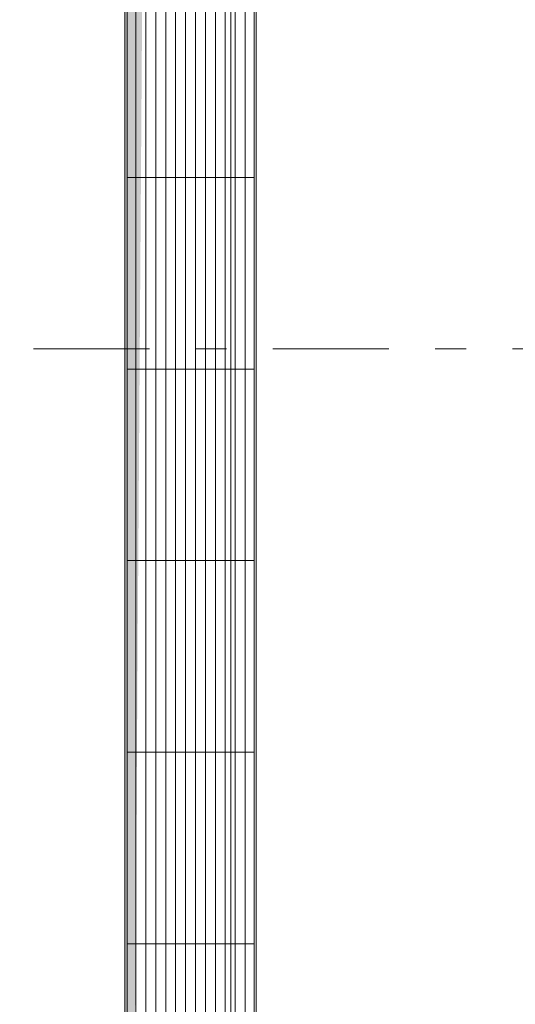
# Model space of a CAD drawing. Header units: centimetres. Extents: x -1436 to 1974, y -887 to 4352.
# Tile 11 of 105: x 259 to 485, y 935 to 1384. Entities that reach past the tile are written whole.
import ezdxf
from ezdxf.enums import TextEntityAlignment as Align

# ---------------------------------------------------------------- set-up
doc = ezdxf.new("R2010")
doc.units = ezdxf.units.CM
doc.header["$MEASUREMENT"] = 0
doc.linetypes.add('Przerywana podwójnie', pattern=[109.361107, 52.916665, -21.166666, 14.111111, -21.166666])
doc.linetypes.add('Wipeout_Contour', pattern=[100, 0, -100])
for name, color, linetype in [('410-K Osie główne', 7, 'Continuous'), ('460 - Stropy', 7, 'Continuous'), ('840-G Znaczniki ogólne', 7, 'Continuous')]:
    doc.layers.add(name, color=color, linetype=linetype)
for name, color, linetype, lineweight in [('410-K Osie główne_Nr_pióra__11', 7, 'Continuous', 0), ('460 - Stropy_Nr_pióra__11', 7, 'Continuous', 0), ('840-G Znaczniki ogólne_Nr_pióra__11', 7, 'Continuous', 0)]:
    doc.layers.add(name, color=color, linetype=linetype, lineweight=lineweight)
doc.styles.add('STYL_AUTOMATYCZNY_2', font='arial.ttf')

# ---------------------------------------------------------------- blocks, each defined once
blk = doc.blocks.new('Otwór_5_1')
at = {"color": 254, "linetype": 'Wipeout_Contour', "lineweight": 0, "ltscale": 5613.369864}
blk.add_wipeout([(306.78, 262.09), (366.78, 262.09), (366.78, 2362.09), (321.36, 2347.51)], dxfattribs=at).dxf.layer = '460 - Stropy'
at = {"layer": '460 - Stropy', "linetype": 'Continuous', "lineweight": 0, "true_color": 0x000000}
blk.add_hatch(color=18, dxfattribs=at).paths.add_polyline_path([(366.78, 2362.09), (306.78, 2362.09), (306.78, 262.09), (321.36, 2347.51)])
at = {"layer": '460 - Stropy_Nr_pióra__11', "color": 7, "linetype": 'Continuous', "lineweight": 0, "flags": 128}
for points in [[(306.78, 2362.09), (306.78, 262.09)], [(366.78, 262.09), (366.78, 2362.09)]]:
    blk.add_lwpolyline(points, dxfattribs=at)
blk = doc.blocks.new('Ruszt[8]_1', base_point=(306.78, 262.09))
at = {"layer": '460 - Stropy_Nr_pióra__11', "color": 7, "linetype": 'Continuous', "lineweight": 0, "flags": 128}
for points in [[(306.78, 262.09), (366.78, 262.09), (366.78, 2362.09), (306.78, 2362.09)], [(307.78, 263.09), (307.78, 2361.09), (365.78, 2361.09), (365.78, 263.09)], [(307.78, 1312.09), (311.82, 1312.09), (311.82, 1399.55), (307.78, 1399.55)], [(311.82, 1312.09), (316.36, 1312.09), (316.36, 1399.55), (311.82, 1399.55)], [(316.36, 1312.09), (320.89, 1312.09), (320.89, 1399.55), (316.36, 1399.55)], [(320.89, 1312.09), (325.43, 1312.09), (325.43, 1399.55), (320.89, 1399.55)], [(325.43, 1312.09), (329.97, 1312.09), (329.97, 1399.55), (325.43, 1399.55)], [(329.97, 1312.09), (334.51, 1312.09), (334.51, 1399.55), (329.97, 1399.55)], [(334.51, 1312.09), (339.05, 1312.09), (339.05, 1399.55), (334.51, 1399.55)], [(339.05, 1312.09), (343.59, 1312.09), (343.59, 1399.55), (339.05, 1399.55)], [(343.59, 1312.09), (348.13, 1312.09), (348.13, 1399.55), (343.59, 1399.55)], [(348.13, 1312.09), (352.66, 1312.09), (352.66, 1399.55), (348.13, 1399.55)], [(352.66, 1312.09), (357.2, 1312.09), (357.2, 1399.55), (352.66, 1399.55)], [(357.2, 1312.09), (361.74, 1312.09), (361.74, 1399.55), (357.2, 1399.55)], [(361.74, 1312.09), (365.78, 1312.09), (365.78, 1399.55), (361.74, 1399.55)], [(307.78, 1224.63), (311.82, 1224.63), (311.82, 1312.09), (307.78, 1312.09)], [(311.82, 1224.63), (316.36, 1224.63), (316.36, 1312.09), (311.82, 1312.09)], [(316.36, 1224.63), (320.89, 1224.63), (320.89, 1312.09), (316.36, 1312.09)], [(320.89, 1224.63), (325.43, 1224.63), (325.43, 1312.09), (320.89, 1312.09)], [(325.43, 1224.63), (329.97, 1224.63), (329.97, 1312.09), (325.43, 1312.09)], [(329.97, 1224.63), (334.51, 1224.63), (334.51, 1312.09), (329.97, 1312.09)], [(334.51, 1224.63), (339.05, 1224.63), (339.05, 1312.09), (334.51, 1312.09)], [(339.05, 1224.63), (343.59, 1224.63), (343.59, 1312.09), (339.05, 1312.09)], [(343.59, 1224.63), (348.13, 1224.63), (348.13, 1312.09), (343.59, 1312.09)], [(348.13, 1224.63), (352.66, 1224.63), (352.66, 1312.09), (348.13, 1312.09)], [(352.66, 1224.63), (357.2, 1224.63), (357.2, 1312.09), (352.66, 1312.09)], [(357.2, 1224.63), (361.74, 1224.63), (361.74, 1312.09), (357.2, 1312.09)], [(361.74, 1224.63), (365.78, 1224.63), (365.78, 1312.09), (361.74, 1312.09)], [(307.78, 1137.18), (311.82, 1137.18), (311.82, 1224.63), (307.78, 1224.63)], [(311.82, 1137.18), (316.36, 1137.18), (316.36, 1224.63), (311.82, 1224.63)], [(316.36, 1137.18), (320.89, 1137.18), (320.89, 1224.63), (316.36, 1224.63)], [(320.89, 1137.18), (325.43, 1137.18), (325.43, 1224.63), (320.89, 1224.63)], [(325.43, 1137.18), (329.97, 1137.18), (329.97, 1224.63), (325.43, 1224.63)], [(329.97, 1137.18), (334.51, 1137.18), (334.51, 1224.63), (329.97, 1224.63)], [(334.51, 1137.18), (339.05, 1137.18), (339.05, 1224.63), (334.51, 1224.63)], [(339.05, 1137.18), (343.59, 1137.18), (343.59, 1224.63), (339.05, 1224.63)], [(343.59, 1137.18), (348.13, 1137.18), (348.13, 1224.63), (343.59, 1224.63)], [(348.13, 1137.18), (352.66, 1137.18), (352.66, 1224.63), (348.13, 1224.63)], [(352.66, 1137.18), (357.2, 1137.18), (357.2, 1224.63), (352.66, 1224.63)], [(357.2, 1137.18), (361.74, 1137.18), (361.74, 1224.63), (357.2, 1224.63)], [(361.74, 1137.18), (365.78, 1137.18), (365.78, 1224.63), (361.74, 1224.63)], [(307.78, 1049.72), (311.82, 1049.72), (311.82, 1137.18), (307.78, 1137.18)], [(311.82, 1049.72), (316.36, 1049.72), (316.36, 1137.18), (311.82, 1137.18)], [(316.36, 1049.72), (320.89, 1049.72), (320.89, 1137.18), (316.36, 1137.18)], [(320.89, 1049.72), (325.43, 1049.72), (325.43, 1137.18), (320.89, 1137.18)], [(325.43, 1049.72), (329.97, 1049.72), (329.97, 1137.18), (325.43, 1137.18)], [(329.97, 1049.72), (334.51, 1049.72), (334.51, 1137.18), (329.97, 1137.18)], [(334.51, 1049.72), (339.05, 1049.72), (339.05, 1137.18), (334.51, 1137.18)], [(339.05, 1049.72), (343.59, 1049.72), (343.59, 1137.18), (339.05, 1137.18)], [(343.59, 1049.72), (348.13, 1049.72), (348.13, 1137.18), (343.59, 1137.18)], [(348.13, 1049.72), (352.66, 1049.72), (352.66, 1137.18), (348.13, 1137.18)], [(352.66, 1049.72), (357.2, 1049.72), (357.2, 1137.18), (352.66, 1137.18)], [(357.2, 1049.72), (361.74, 1049.72), (361.74, 1137.18), (357.2, 1137.18)], [(361.74, 1049.72), (365.78, 1049.72), (365.78, 1137.18), (361.74, 1137.18)], [(307.78, 962.26), (311.82, 962.26), (311.82, 1049.72), (307.78, 1049.72)], [(311.82, 962.26), (316.36, 962.26), (316.36, 1049.72), (311.82, 1049.72)], [(316.36, 962.26), (320.89, 962.26), (320.89, 1049.72), (316.36, 1049.72)], [(320.89, 962.26), (325.43, 962.26), (325.43, 1049.72), (320.89, 1049.72)], [(325.43, 962.26), (329.97, 962.26), (329.97, 1049.72), (325.43, 1049.72)], [(329.97, 962.26), (334.51, 962.26), (334.51, 1049.72), (329.97, 1049.72)], [(334.51, 962.26), (339.05, 962.26), (339.05, 1049.72), (334.51, 1049.72)], [(339.05, 962.26), (343.59, 962.26), (343.59, 1049.72), (339.05, 1049.72)], [(343.59, 962.26), (348.13, 962.26), (348.13, 1049.72), (343.59, 1049.72)], [(348.13, 962.26), (352.66, 962.26), (352.66, 1049.72), (348.13, 1049.72)], [(352.66, 962.26), (357.2, 962.26), (357.2, 1049.72), (352.66, 1049.72)], [(357.2, 962.26), (361.74, 962.26), (361.74, 1049.72), (357.2, 1049.72)], [(361.74, 962.26), (365.78, 962.26), (365.78, 1049.72), (361.74, 1049.72)], [(307.78, 874.8), (311.82, 874.8), (311.82, 962.26), (307.78, 962.26)], [(311.82, 874.8), (316.36, 874.8), (316.36, 962.26), (311.82, 962.26)], [(316.36, 874.8), (320.89, 874.8), (320.89, 962.26), (316.36, 962.26)], [(320.89, 874.8), (325.43, 874.8), (325.43, 962.26), (320.89, 962.26)], [(325.43, 874.8), (329.97, 874.8), (329.97, 962.26), (325.43, 962.26)], [(329.97, 874.8), (334.51, 874.8), (334.51, 962.26), (329.97, 962.26)], [(334.51, 874.8), (339.05, 874.8), (339.05, 962.26), (334.51, 962.26)], [(339.05, 874.8), (343.59, 874.8), (343.59, 962.26), (339.05, 962.26)], [(343.59, 874.8), (348.13, 874.8), (348.13, 962.26), (343.59, 962.26)], [(348.13, 874.8), (352.66, 874.8), (352.66, 962.26), (348.13, 962.26)], [(352.66, 874.8), (357.2, 874.8), (357.2, 962.26), (352.66, 962.26)], [(357.2, 874.8), (361.74, 874.8), (361.74, 962.26), (357.2, 962.26)], [(361.74, 874.8), (365.78, 874.8), (365.78, 962.26), (361.74, 962.26)]]:
    blk.add_lwpolyline(points, close=True, dxfattribs=at)
blk = doc.blocks.new('Standardowy znacznik osi[17]_1', base_point=(-163, 1233.81))
at = {"layer": '410-K Osie główne_Nr_pióra__11', "color": 7, "linetype": 'Przerywana podwójnie', "lineweight": 0}
blk.add_line((-63, 1233.81), (1039.92, 1233.81), dxfattribs=at)
at = {"layer": '410-K Osie główne_Nr_pióra__11', "color": 7, "lineweight": 0, "style": 'STYL_AUTOMATYCZNY_2'}
for tag, p in [('AC_MarkerText_1_0', (-178, 1241.31)), ('AC_MarkerText_1_1', (1154.92, 1241.31))]:
    blk.add_attdef(tag, text='', height=15, dxfattribs=at).set_placement(p, align=Align.TOP_CENTER)
blk = doc.blocks.new('Płaszczyzna odcinająca_1_1', base_point=(355.16, 3496.5))
at = {"layer": '840-G Znaczniki ogólne_Nr_pióra__11', "color": 7, "linetype": 'Continuous', "lineweight": 0}
blk.add_line((355.16, 3481.5), (355.16, -300.45), dxfattribs=at)

msp = doc.modelspace()

# ---------------------------------------------------------------- block references
at = {"layer": '460 - Stropy', "color": 7, "linetype": 'Continuous', "lineweight": 20}
msp.add_blockref('Otwór_5_1', (0, 0), dxfattribs=at)

# ---------------------------------------------------------------- next in the draw order: block references
at = {"layer": '410-K Osie główne', "color": 7, "linetype": 'Continuous', "lineweight": 20}
msp.add_blockref('Standardowy znacznik osi[17]_1', (-163, 1233.81), dxfattribs=at)
at = {"layer": '460 - Stropy', "color": 7, "linetype": 'Continuous', "lineweight": 20}
msp.add_blockref('Ruszt[8]_1', (306.78, 262.09), dxfattribs=at)
at = {"layer": '840-G Znaczniki ogólne', "color": 7, "lineweight": 0}
msp.add_blockref('Płaszczyzna odcinająca_1_1', (355.16, 3496.5), dxfattribs=at)

doc.saveas('drawing.dxf')
